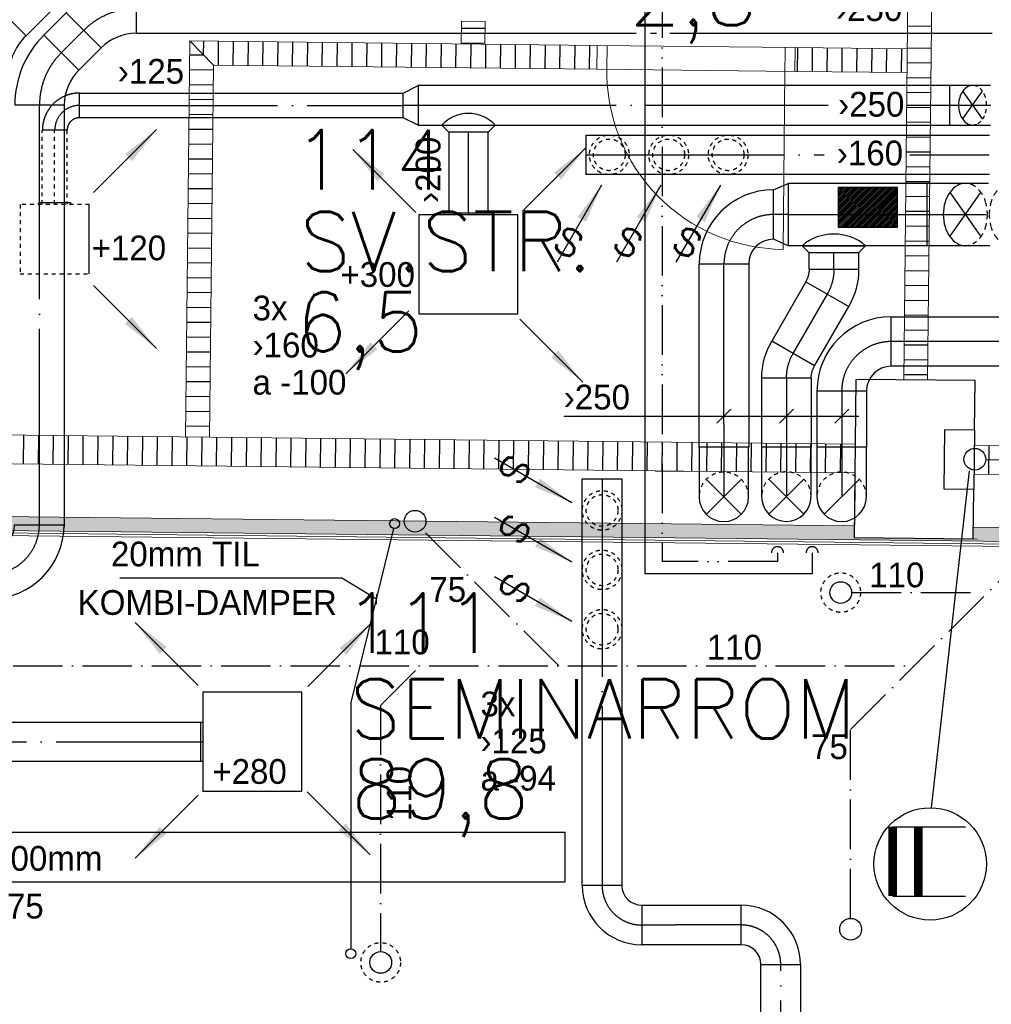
# Model space of a CAD drawing. Header units: millimetres. Extents: x 0 to 84060, y 0 to 52805.
# Tile 45 of 60: x 51407 to 56313, y 39701 to 44675. Entities that reach past the tile are written whole.
import ezdxf
from ezdxf.enums import TextEntityAlignment as Align

# ---------------------------------------------------------------- set-up
doc = ezdxf.new("R2010")
doc.units = ezdxf.units.MM
doc.header["$LTSCALE"] = 50
doc.header["$MEASUREMENT"] = 0
doc.header["$PDMODE"] = 1
for name, pattern in [('2V-CENT', [23, 20, -1.5, 0, -1.5]), ('CENTRUMLINJE', [27, 20, -3, 1, -3]), ('V-GOMD', [0.8, 0.4, -0.4]), ('V-KV', [2, 1, 1]), ('V-SPV', [7, 5, -1, 0, -1]), ('V-VV', [8, 5, -1, 0, -1, 0, -1])]:
    doc.linetypes.add(name, pattern=pattern)
doc.layers.get('0').update_dxf_attribs({"linetype": 'CONTINUOUS'})
for name, color, linetype in [('20601A200D001$0$243-Dører', 7, 'CONTINUOUS'), ('20601A200D001$0$832-Romtekst', 7, 'CONTINUOUS'), ('20601A200D001$0$A12-HEL3', 251, 'CONTINUOUS'), ('20601A200D001$0$A12-HEL4', 251, 'CONTINUOUS'), ('20601A200D001$0$A24-HEL2', 252, 'CONTINUOUS'), ('20601A200D001$0$A24-SKR1', 251, 'CONTINUOUS'), ('V060-', 3, 'CONTINUOUS'), ('V061-', 1, 'CONTINUOUS'), ('V070-', 3, 'CONTINUOUS'), ('V071-', 1, 'CONTINUOUS'), ('V080-', 3, 'CONTINUOUS'), ('V081-', 1, 'CONTINUOUS'), ('V090-', 2, 'CONTINUOUS'), ('V091', 1, 'CONTINUOUS'), ('V091-', 1, 'CONTINUOUS'), ('V110', 1, 'CONTINUOUS'), ('V111', 3, 'CONTINUOUS'), ('xref', 7, 'CENTRUMLINJE')]:
    doc.layers.add(name, color=color, linetype=linetype)
for name, color, linetype, lineweight in [('20601A200D001$0$A2-VEGG', 251, 'CONTINUOUS', 18), ('20601A200D001$0$A2-VEGG-fill', 253, 'CONTINUOUS', 18), ('20601A200D001$0$A24', 251, 'CONTINUOUS', 18), ('20601A200D001$0$A882', 7, 'CONTINUOUS', 18)]:
    doc.layers.add(name, color=color, linetype=linetype, lineweight=lineweight)
doc.styles.add('20601A200D001$0$STANDARD', font='ROMANS.SHX')
doc.styles.add('FISO', font='fiso')
doc.styles.add('ISO', font='ISO')
doc.styles.add('SIMPLEX', font='SIMPLEX')

# ---------------------------------------------------------------- blocks, each defined once
blk = doc.blocks.new('CBOJ45_P', base_point=(16236.061, 22619.837))
at = {"color": 0, "linetype": 'ByBlock'}
blk.add_arc((16235.44, 22621.337, 0.686), 1.5, 270, 315, dxfattribs=at)
blk = doc.blocks.new('KBOJ45_P', base_point=(16236.061, 22619.837))
at = {"color": 0, "linetype": 'ByBlock'}
for p, q in [((16236.147, 22620.63), (16236.854, 22619.923)), ((16235.44, 22619.337, 0.686), (16235.44, 22620.337, 0.686))]:
    blk.add_line(p, q, dxfattribs=at)
for radius in [1, 2]:
    blk.add_arc((16235.44, 22621.337, 0.686), radius, 270, 315, dxfattribs=at)
blk = doc.blocks.new('3BOJ45_P', base_point=(16236.061, 22619.837))
for p in [(16236.501, 22620.276), (16235.44, 22619.837)]:
    blk.add_point(p)
at = {"color": 0, "linetype": 'ByBlock'}
blk.add_blockref('KBOJ45_P', (16236.061, 22619.837), dxfattribs=at)
at = {"color": 1, "linetype": '2V-CENT'}
blk.add_blockref('CBOJ45_P', (16236.061, 22619.837), dxfattribs=at)
at = {"style": 'ISO', "flags": 3}
blk.add_attdef('0', (16236.061, 22619.837), '', height=1, dxfattribs=at)
blk = doc.blocks.new('CBOJ90_NB', base_point=(86107.402, 31352.24))
at = {"color": 0, "linetype": 'ByBlock'}
blk.add_line((86106.402, 31352.24), (86107.402, 31352.24), dxfattribs=at)
blk = doc.blocks.new('CBOJ90_PB', base_point=(86107, 31352))
at = {"color": 0, "linetype": 'ByBlock'}
blk.add_arc((86106, 31353), 1, 270, 360, dxfattribs=at)
blk = doc.blocks.new('KBOJ90_PB', base_point=(86107, 31352))
at = {"color": 0, "linetype": 'ByBlock'}
for p, q in [((86106.5, 31353), (86107.5, 31353)), ((86106, 31352.5), (86106, 31351.5))]:
    blk.add_line(p, q, dxfattribs=at)
for radius in [1.5, 0.5]:
    blk.add_arc((86106, 31353), radius, 270, 360, dxfattribs=at)
blk = doc.blocks.new('3BOJ90_PB', base_point=(86107, 31352))
for p in [(86107, 31353), (86106, 31352)]:
    blk.add_point(p)
at = {"color": 1, "linetype": '2V-CENT'}
blk.add_blockref('CBOJ90_PB', (86107, 31352), dxfattribs=at)
at = {"color": 0, "linetype": 'ByBlock'}
blk.add_blockref('KBOJ90_PB', (86107, 31352), dxfattribs=at)
at = {"style": 'ISO', "flags": 3}
blk.add_attdef('0', (86107, 31352), '', height=1, dxfattribs=at)
blk = doc.blocks.new('CCDIMF_315X250X75', base_point=(3095.5, 30301.1))
at = {"color": 0, "linetype": 'ByBlock'}
blk.add_line((3058, 30301.1), (3133, 30301.1), dxfattribs=at)
blk = doc.blocks.new('KCDIMF_315X250X75', base_point=(3095.5, 30301.1))
at = {"color": 0, "linetype": 'ByBlock'}
for p, q in [((3058, 30143.6), (3058, 30458.6)), ((3058, 30458.6), (3133, 30426.1)), ((3133, 30426.1), (3133, 30176.1)), ((3133, 30176.1), (3058, 30143.6))]:
    blk.add_line(p, q, dxfattribs=at)
blk = doc.blocks.new('3CDIMF_315X250X75', base_point=(3095.5, 30301.1))
for p in [(3058, 30301.1), (3133, 30301.1)]:
    blk.add_point(p)
at = {"color": 0, "linetype": 'ByBlock'}
blk.add_blockref('KCDIMF_315X250X75', (3095.5, 30301.1), dxfattribs=at)
at = {"color": 1, "linetype": '2V-CENT'}
blk.add_blockref('CCDIMF_315X250X75', (3095.5, 30301.1), dxfattribs=at)
at = {"style": 'SIMPLEX', "flags": 3}
blk.add_attdef('0', (3095.5, 30301.1), '', height=1, dxfattribs=at)
blk = doc.blocks.new('CBOJ30_P', base_point=(16231.268, 22619))
at = {"color": 0, "linetype": 'ByBlock'}
blk.add_arc((16231, 22620), 1, 270, 300, dxfattribs=at)
blk = doc.blocks.new('KBOJ30_P', base_point=(16231.268, 22619))
at = {"color": 0, "linetype": 'ByBlock'}
for p, q in [((16231, 22619.5), (16231, 22618.5)), ((16231.25, 22619.567), (16231.75, 22618.701))]:
    blk.add_line(p, q, dxfattribs=at)
for radius in [0.5, 1.5]:
    blk.add_arc((16231, 22620), radius, 270, 300, dxfattribs=at)
blk = doc.blocks.new('3BOJ30_P', base_point=(16231.268, 22619))
for p in [(16231.5, 22619.134), (16231, 22619)]:
    blk.add_point(p)
at = {"color": 0, "linetype": 'ByBlock'}
blk.add_blockref('KBOJ30_P', (16231.268, 22619), dxfattribs=at)
at = {"color": 1, "linetype": '2V-CENT'}
blk.add_blockref('CBOJ30_P', (16231.268, 22619), dxfattribs=at)
at = {"style": 'ISO', "flags": 3}
blk.add_attdef('0', (16231.268, 22619), '', height=1, dxfattribs=at)
blk = doc.blocks.new('K1A', base_point=(16237, 22591.5))
at = {"color": 0, "linetype": 'ByBlock'}
blk.add_line((16237, 22592), (16237, 22591), dxfattribs=at)
blk = doc.blocks.new('21A', base_point=(16237, 22591.5))
blk.add_point((16237, 22591.5))
at = {"color": 0, "linetype": 'ByBlock'}
blk.add_blockref('K1A', (16237, 22591.5), dxfattribs=at)
at = {"style": 'SIMPLEX', "flags": 3}
blk.add_attdef('0', (16237, 22591.5), '', height=1, dxfattribs=at)
blk = doc.blocks.new('V420', base_point=(455, 404.5))
blk.add_line((455, 404.5), (464, 404.5))
blk.add_solid([(455, 404.5), (459, 405), (459, 404)])
blk = doc.blocks.new('V422', base_point=(16230, 22585))
blk.add_blockref('V420', (16230, 22585))
at = {"style": 'SIMPLEX'}
blk.add_text('s', height=4, rotation=90, dxfattribs=at).set_placement((16238, 22585), align=Align.CENTER)
blk = doc.blocks.new('TLCG45', base_point=(6, 5))
at = {"color": 1, "linetype": 'V-GOMD'}
for p, q in [((5.756, 5.346), (6.244, 4.654)), ((5.756, 4.654), (6.244, 5.346))]:
    blk.add_line(p, q, dxfattribs=at)
blk = doc.blocks.new('FLCG90', base_point=(0, 3))
at = {"color": 1, "linetype": 'V-GOMD'}
blk.add_line((-0.346, 2.654), (0.346, 3.346), dxfattribs=at)
blk = doc.blocks.new('TLCG90', base_point=(0, 5))
at = {"color": 1, "linetype": 'V-GOMD'}
for p, q in [((-0.346, 5.346), (0.346, 4.654)), ((-0.346, 4.654), (0.346, 5.346))]:
    blk.add_line(p, q, dxfattribs=at)
blk = doc.blocks.new('V421', base_point=(455.5, 404.5))
at = {"rotation": 180}
blk.add_blockref('V420', (464.5, 404.5), dxfattribs=at)
blk = doc.blocks.new('C3A', base_point=(16246, 22590.5))
at = {"color": 0, "linetype": 'ByBlock'}
blk.add_line((16247, 22590.5), (16246, 22590.5), dxfattribs=at)
blk = doc.blocks.new('K3A', base_point=(16246, 22590.5))
at = {"color": 0, "linetype": 'ByBlock'}
for p, q in [((16246, 22591), (16247, 22591)), ((16247, 22591), (16247, 22590)), ((16247, 22590), (16246, 22590))]:
    blk.add_line(p, q, dxfattribs=at)
blk = doc.blocks.new('33A', base_point=(16246, 22590.5))
blk.add_point((16247, 22590.5))
at = {"color": 0, "linetype": 'ByBlock'}
blk.add_blockref('K3A', (16246, 22590.5), dxfattribs=at)
at = {"color": 1, "linetype": '2V-CENT'}
blk.add_blockref('C3A', (16246, 22590.5), dxfattribs=at)
at = {"style": 'SIMPLEX', "flags": 3}
blk.add_attdef('0', (16246, 22590.5), '', height=1, dxfattribs=at)
blk = doc.blocks.new('VUN')
at = {"color": 0}
blk.add_circle((0, 0), 0.5, dxfattribs=at)
blk = doc.blocks.new('TAK_P', base_point=(16247.5, 22586.5))
for p, q in [((16248, 22587), (16247, 22587)), ((16247, 22587), (16247, 22586)), ((16248, 22586), (16248, 22587)), ((16247, 22586), (16248, 22586))]:
    blk.add_line(p, q)
blk = doc.blocks.new('CCDIMF_200X125X75', base_point=(3095.5, 30301.1))
at = {"color": 0, "linetype": 'ByBlock'}
blk.add_line((3058, 30301.1), (3133, 30301.1), dxfattribs=at)
blk = doc.blocks.new('KCDIMF_200X125X75', base_point=(3095.5, 30301.1))
at = {"color": 0, "linetype": 'ByBlock'}
for p, q in [((3058, 30201.1), (3058, 30401.1)), ((3058, 30401.1), (3133, 30363.6)), ((3133, 30363.6), (3133, 30238.6)), ((3133, 30238.6), (3058, 30201.1))]:
    blk.add_line(p, q, dxfattribs=at)
blk = doc.blocks.new('3CDIMF_200X125X75', base_point=(3095.5, 30301.1))
for p in [(3058, 30301.1), (3133, 30301.1)]:
    blk.add_point(p)
at = {"color": 0, "linetype": 'ByBlock'}
blk.add_blockref('KCDIMF_200X125X75', (3095.5, 30301.1), dxfattribs=at)
at = {"color": 1, "linetype": '2V-CENT'}
blk.add_blockref('CCDIMF_200X125X75', (3095.5, 30301.1), dxfattribs=at)
at = {"style": 'SIMPLEX', "flags": 3}
blk.add_attdef('0', (3095.5, 30301.1), '', height=1, dxfattribs=at)
blk = doc.blocks.new('*X115')
at = {"color": 0}
for p, q in [((55540.4, 43634.5), (55733.4, 43827.5)), ((55540.4, 43643.3), (55724.6, 43827.5)), ((55540.4, 43652.2), (55715.7, 43827.5)), ((55540.4, 43661), (55706.9, 43827.5)), ((55540.4, 43669.8), (55698.1, 43827.5)), ((55540.4, 43678.7), (55689.2, 43827.5)), ((55540.4, 43687.5), (55680.4, 43827.5)), ((55540.4, 43696.4), (55671.5, 43827.5)), ((55540.4, 43705.2), (55662.7, 43827.5)), ((55540.4, 43714), (55653.9, 43827.5)), ((55540.4, 43722.9), (55645, 43827.5)), ((55540.4, 43731.7), (55636.2, 43827.5)), ((55540.4, 43740.6), (55627.3, 43827.5)), ((55540.4, 43749.4), (55618.5, 43827.5)), ((55540.4, 43758.2), (55609.7, 43827.5)), ((55540.4, 43767.1), (55600.8, 43827.5)), ((55540.4, 43775.9), (55592, 43827.5)), ((55540.4, 43784.7), (55583.2, 43827.5)), ((55540.4, 43793.6), (55574.3, 43827.5)), ((55540.4, 43802.4), (55565.5, 43827.5)), ((55540.4, 43811.3), (55556.6, 43827.5)), ((55540.4, 43820.1), (55547.8, 43827.5)), ((55542.3, 43627.5), (55742.3, 43827.5)), ((55551.1, 43627.5), (55751.1, 43827.5)), ((55559.9, 43627.5), (55759.9, 43827.5)), ((55568.8, 43627.5), (55768.8, 43827.5)), ((55577.6, 43627.5), (55777.6, 43827.5)), ((55586.4, 43627.5), (55786.4, 43827.5)), ((55595.3, 43627.5), (55795.3, 43827.5)), ((55604.1, 43627.5), (55804.1, 43827.5)), ((55613, 43627.5), (55813, 43827.5)), ((55621.8, 43627.5), (55821.8, 43827.5)), ((55630.6, 43627.5), (55830.6, 43827.5)), ((55639.5, 43627.5), (55839.5, 43827.5)), ((55648.3, 43627.5), (55840.4, 43819.6)), ((55657.2, 43627.5), (55840.4, 43810.7)), ((55666, 43627.5), (55840.4, 43801.9)), ((55674.8, 43627.5), (55840.4, 43793.1)), ((55683.7, 43627.5), (55840.4, 43784.2)), ((55692.5, 43627.5), (55840.4, 43775.4)), ((55701.4, 43627.5), (55840.4, 43766.5)), ((55710.2, 43627.5), (55840.4, 43757.7)), ((55719, 43627.5), (55840.4, 43748.9)), ((55727.9, 43627.5), (55840.4, 43740)), ((55736.7, 43627.5), (55840.4, 43731.2)), ((55745.5, 43627.5), (55840.4, 43722.4)), ((55754.4, 43627.5), (55840.4, 43713.5)), ((55763.2, 43627.5), (55840.4, 43704.7)), ((55772.1, 43627.5), (55840.4, 43695.8)), ((55780.9, 43627.5), (55840.4, 43687)), ((55789.7, 43627.5), (55840.4, 43678.2)), ((55798.6, 43627.5), (55840.4, 43669.3)), ((55807.4, 43627.5), (55840.4, 43660.5)), ((55816.3, 43627.5), (55840.4, 43651.6)), ((55825.1, 43627.5), (55840.4, 43642.8)), ((55833.9, 43627.5), (55840.4, 43634))]:
    blk.add_line(p, q, dxfattribs=at)
blk = doc.blocks.new('*X163')
at = {"color": 0}
for p, q in [((65873.7, 43635.2), (65875.3, 43780.2)), ((65948.7, 43634.4), (65950.3, 43779.4)), ((66023.7, 43633.5), (66025.3, 43778.5)), ((66098.7, 43632.7), (66100.3, 43777.7)), ((66173.7, 43631.9), (66175.3, 43776.9)), ((66248.7, 43631.1), (66250.3, 43776.1)), ((66323.7, 43630.3), (66325.2, 43775.3)), ((66398.7, 43629.5), (66400.2, 43774.4)), ((66473.7, 43628.6), (66475.2, 43773.6)), ((66548.7, 43627.8), (66550.2, 43772.8)), ((66623.6, 43627), (66625.2, 43772)), ((66698.6, 43626.2), (66700.2, 43771.2)), ((66773.6, 43625.4), (66775.2, 43770.4)), ((66848.6, 43624.5), (66850.2, 43769.5)), ((66923.6, 43623.7), (66925.2, 43768.7)), ((66998.6, 43622.9), (67000.2, 43767.9)), ((67073.6, 43622.1), (67075.2, 43767.1)), ((67148.6, 43621.3), (67150.2, 43766.3)), ((67223.6, 43620.5), (67225.2, 43765.5)), ((67298.6, 43619.6), (67300.2, 43764.6)), ((67373.6, 43618.8), (67375.2, 43763.8)), ((67448.6, 43618), (67450.2, 43763)), ((67523.6, 43617.2), (67525.2, 43762.2)), ((67598.6, 43616.4), (67600.2, 43761.4)), ((67673.6, 43615.6), (67675.2, 43760.5)), ((67748.6, 43614.7), (67750.2, 43759.7)), ((67823.6, 43613.9), (67825.2, 43758.9)), ((67898.6, 43613.1), (67900.2, 43758.1)), ((67973.6, 43612.3), (67975.1, 43757.3)), ((68048.6, 43611.5), (68050.1, 43756.5)), ((68123.6, 43610.6), (68125.1, 43755.6)), ((68198.6, 43609.8), (68200.1, 43754.8)), ((68273.5, 43609), (68275.1, 43754)), ((68348.5, 43608.2), (68350.1, 43753.2)), ((68423.5, 43607.4), (68425.1, 43752.4)), ((68498.5, 43606.6), (68500.1, 43751.5)), ((68573.5, 43605.7), (68575.1, 43750.7)), ((68648.5, 43604.9), (68650.1, 43749.9)), ((68723.5, 43604.1), (68725.1, 43749.1)), ((68798.5, 43603.3), (68800.1, 43748.3)), ((68873.5, 43602.5), (68875.1, 43747.5)), ((68948.5, 43601.6), (68950.1, 43746.6)), ((69023.5, 43600.8), (69025.1, 43745.8)), ((69098.5, 43600), (69100.1, 43745)), ((69173.5, 43599.2), (69175.1, 43744.2)), ((69248.5, 43598.4), (69250.1, 43743.4)), ((69323.5, 43597.6), (69325.1, 43742.5)), ((69398.5, 43596.7), (69400.1, 43741.7)), ((69473.5, 43595.9), (69475.1, 43740.9)), ((69548.5, 43595.1), (69550.1, 43740.1)), ((69623.5, 43594.3), (69625.1, 43739.3)), ((69698.5, 43593.5), (69700, 43738.5)), ((69773.5, 43592.6), (69775, 43737.6)), ((69848.5, 43591.8), (69850, 43736.8)), ((69923.5, 43591), (69925, 43736)), ((69998.4, 43590.2), (70000, 43735.2)), ((70073.4, 43589.4), (70075, 43734.4)), ((70148.4, 43588.6), (70150, 43733.6)), ((70223.4, 43587.7), (70225, 43732.7)), ((70298.4, 43586.9), (70300, 43731.9)), ((70373.4, 43586.1), (70375, 43731.1)), ((70448.4, 43585.3), (70450, 43730.3)), ((70523.4, 43584.5), (70525, 43729.5)), ((70598.4, 43583.7), (70600, 43728.6)), ((70673.4, 43582.8), (70675, 43727.8)), ((70748.4, 43582), (70750, 43727)), ((70823.4, 43581.2), (70825, 43726.2)), ((70898.4, 43580.4), (70900, 43725.4)), ((70973.4, 43579.6), (70975, 43724.6)), ((71048.4, 43578.7), (71050, 43723.7)), ((71123.4, 43577.9), (71125, 43722.9)), ((71198.4, 43577.1), (71200, 43722.1)), ((71273.4, 43576.3), (71275, 43721.3)), ((71348.4, 43575.5), (71349.9, 43720.5)), ((71423.4, 43574.7), (71424.9, 43719.6)), ((71498.4, 43573.8), (71499.9, 43718.8)), ((71573.4, 43573), (71574.9, 43718)), ((71648.3, 43572.2), (71649.9, 43717.2)), ((71723.3, 43571.4), (71724.9, 43716.4)), ((71798.3, 43570.6), (71799.9, 43715.6)), ((71873.3, 43569.7), (71874.9, 43714.7)), ((71948.3, 43568.9), (71949.9, 43713.9)), ((72023.3, 43568.1), (72024.9, 43713.1)), ((72098.3, 43567.3), (72099.9, 43712.3)), ((72173.3, 43566.5), (72174.9, 43711.5)), ((72248.3, 43565.7), (72249.9, 43710.6)), ((72323.3, 43564.8), (72324.9, 43709.8)), ((72398.3, 43564), (72399.9, 43709)), ((72473.3, 43563.2), (72474.9, 43708.2)), ((72548.3, 43562.4), (72549.9, 43707.4)), ((72623.3, 43561.6), (72624.9, 43706.6))]:
    blk.add_line(p, q, dxfattribs=at)
blk = doc.blocks.new('*X164')
at = {"color": 0}
for p, q in [((60174, 43697.3), (60175.6, 43842.3)), ((60249, 43696.5), (60250.6, 43841.5)), ((60324, 43695.7), (60325.6, 43840.7)), ((60399, 43694.9), (60400.6, 43839.9)), ((60474, 43694.1), (60475.6, 43839.1)), ((60549, 43693.3), (60550.6, 43838.2)), ((60624, 43692.4), (60625.6, 43837.4)), ((60699, 43691.6), (60700.6, 43836.6)), ((60774, 43690.8), (60775.6, 43835.8)), ((60849, 43690), (60850.6, 43835)), ((60924, 43689.2), (60925.6, 43834.2)), ((60999, 43688.3), (61000.6, 43833.3)), ((61074, 43687.5), (61075.6, 43832.5)), ((61149, 43686.7), (61150.6, 43831.7)), ((61224, 43685.9), (61225.6, 43830.9)), ((61299, 43685.1), (61300.5, 43830.1)), ((61374, 43684.3), (61375.5, 43829.3)), ((61449, 43683.4), (61450.5, 43828.4)), ((61524, 43682.6), (61525.5, 43827.6)), ((61598.9, 43681.8), (61600.5, 43826.8)), ((61673.9, 43681), (61675.5, 43826)), ((61748.9, 43680.2), (61750.5, 43825.2)), ((61823.9, 43679.4), (61825.5, 43824.3)), ((61898.9, 43678.5), (61900.5, 43823.5)), ((61973.9, 43677.7), (61975.5, 43822.7)), ((62048.9, 43676.9), (62050.5, 43821.9)), ((62123.9, 43676.1), (62125.5, 43821.1)), ((62198.9, 43675.3), (62200.5, 43820.3)), ((62273.9, 43674.4), (62275.5, 43819.4)), ((62348.9, 43673.6), (62350.5, 43818.6)), ((62423.9, 43672.8), (62425.5, 43817.8)), ((62498.9, 43672), (62500.5, 43817)), ((62573.9, 43671.2), (62575.5, 43816.2)), ((62648.9, 43670.4), (62650.5, 43815.3)), ((62723.9, 43669.5), (62725.5, 43814.5)), ((62798.9, 43668.7), (62800.5, 43813.7)), ((62873.9, 43667.9), (62875.5, 43812.9)), ((62948.9, 43667.1), (62950.4, 43812.1)), ((63023.9, 43666.3), (63025.4, 43811.3)), ((63098.9, 43665.4), (63100.4, 43810.4)), ((63173.9, 43664.6), (63175.4, 43809.6)), ((63248.8, 43663.8), (63250.4, 43808.8)), ((63323.8, 43663), (63325.4, 43808)), ((63398.8, 43662.2), (63400.4, 43807.2)), ((63473.8, 43661.4), (63475.4, 43806.3)), ((63548.8, 43660.5), (63550.4, 43805.5)), ((63623.8, 43659.7), (63625.4, 43804.7)), ((63698.8, 43658.9), (63700.4, 43803.9)), ((63773.8, 43658.1), (63775.4, 43803.1)), ((63848.8, 43657.3), (63850.4, 43802.3)), ((63923.8, 43656.4), (63925.4, 43801.4)), ((63998.8, 43655.6), (64000.4, 43800.6)), ((64073.8, 43654.8), (64075.4, 43799.8)), ((64148.8, 43654), (64150.4, 43799)), ((64223.8, 43653.2), (64225.4, 43798.2)), ((64298.8, 43652.4), (64300.4, 43797.4)), ((64373.8, 43651.5), (64375.4, 43796.5)), ((64448.8, 43650.7), (64450.4, 43795.7)), ((64523.8, 43649.9), (64525.4, 43794.9)), ((64598.8, 43649.1), (64600.3, 43794.1)), ((64673.8, 43648.3), (64675.3, 43793.3)), ((64748.8, 43647.5), (64750.3, 43792.4)), ((64823.8, 43646.6), (64825.3, 43791.6)), ((64898.8, 43645.8), (64900.3, 43790.8)), ((64973.7, 43645), (64975.3, 43790)), ((65048.7, 43644.2), (65050.3, 43789.2)), ((65123.7, 43643.4), (65125.3, 43788.4))]:
    blk.add_line(p, q, dxfattribs=at)
blk = doc.blocks.new('*X169')
at = {"color": 0}
for p, q in [((69963, 44608.1), (70083, 44606.8)), ((69962.2, 44533.1), (70082.2, 44531.8)), ((69961.4, 44458.2), (70081.3, 44456.8)), ((69960.5, 44383.2), (70080.5, 44381.8)), ((69959.7, 44308.2), (70079.7, 44306.9)), ((69958.9, 44233.2), (70078.9, 44231.9)), ((69958.1, 44158.2), (70078.1, 44156.9)), ((69957.3, 44083.2), (70077.3, 44081.9)), ((69956.4, 44008.2), (70076.4, 44006.9)), ((69955.6, 43933.2), (70075.6, 43931.9)), ((69954.8, 43858.2), (70074.8, 43856.9)), ((69954, 43783.2), (70074, 43781.9)), ((69953.2, 43708.2), (70073.2, 43706.9)), ((69952.4, 43633.2), (70072.3, 43631.9)), ((69951.5, 43558.2), (70071.5, 43556.9)), ((69950.7, 43483.2), (70070.7, 43481.9)), ((69949.9, 43408.2), (70069.9, 43406.9)), ((69949.1, 43333.2), (70069.1, 43331.9)), ((69948.3, 43258.2), (70068.3, 43256.9)), ((69947.4, 43183.2), (70067.4, 43181.9)), ((69946.6, 43108.2), (70066.6, 43106.9)), ((69945.8, 43033.2), (70065.8, 43031.9)), ((69945, 42958.2), (70065, 42956.9)), ((69944.2, 42883.2), (70064.2, 42881.9))]:
    blk.add_line(p, q, dxfattribs=at)
blk = doc.blocks.new('*X170')
at = {"color": 0}
for p, q in [((67722.8, 45832.6), (67842.8, 45831.3)), ((67709.7, 44632.7), (67829.7, 44631.4)), ((67708.9, 44557.7), (67828.8, 44556.4))]:
    blk.add_line(p, q, dxfattribs=at)
blk = doc.blocks.new('*X171')
at = {"color": 0}
for p, q in [((66338.1, 44497.7), (66407.8, 44496.9)), ((66337.3, 44422.7), (66457.3, 44421.4)), ((66336.5, 44347.7), (66456.5, 44346.4)), ((66335.7, 44272.7), (66455.7, 44271.4)), ((66334.8, 44197.7), (66454.8, 44196.4)), ((66334, 44122.7), (66454, 44121.4)), ((66333.2, 44047.7), (66453.2, 44046.4)), ((66332.4, 43972.7), (66452.4, 43971.4)), ((66331.6, 43897.7), (66451.6, 43896.4)), ((66330.8, 43822.7), (66450.8, 43821.4)), ((66329.9, 43747.7), (66449.9, 43746.4)), ((66329.1, 43672.7), (66449.1, 43671.4)), ((66328.3, 43597.7), (66448.3, 43596.4)), ((66327.5, 43522.7), (66447.5, 43521.4)), ((66326.7, 43447.7), (66446.7, 43446.4)), ((66325.9, 43372.7), (66445.8, 43371.4)), ((66325, 43297.7), (66445, 43296.4)), ((66324.2, 43222.7), (66444.2, 43221.4)), ((66323.4, 43147.7), (66443.4, 43146.4)), ((66322.6, 43072.8), (66442.6, 43071.4)), ((66321.8, 42997.8), (66441.8, 42996.4)), ((66320.9, 42922.8), (66440.9, 42921.5)), ((66320.1, 42847.8), (66440.1, 42846.5)), ((66319.3, 42772.8), (66439.3, 42771.5)), ((66318.5, 42697.8), (66438.5, 42696.5)), ((66317.7, 42622.8), (66437.7, 42621.5))]:
    blk.add_line(p, q, dxfattribs=at)
blk = doc.blocks.new('*X203')
at = {"color": 0}
for p, q in [((69407.4, 44413.8), (69408.7, 44533.8)), ((69482.4, 44413), (69483.7, 44533)), ((69557.4, 44412.2), (69558.7, 44532.2)), ((69632.4, 44411.4), (69633.7, 44531.4)), ((69707.4, 44410.6), (69708.7, 44530.6)), ((69782.4, 44409.7), (69783.7, 44529.7)), ((69857.4, 44408.9), (69858.7, 44528.9)), ((69932.4, 44408.1), (69933.7, 44528.1))]:
    blk.add_line(p, q, dxfattribs=at)
blk = doc.blocks.new('*X204')
at = {"color": 0}
for p, q in [((66408.1, 44496.5), (66408.9, 44566.6)), ((66482.6, 44445.7), (66483.9, 44565.7)), ((66557.6, 44444.9), (66558.9, 44564.9)), ((66632.6, 44444.1), (66633.9, 44564.1)), ((66707.6, 44443.3), (66708.9, 44563.3)), ((66782.6, 44442.5), (66783.9, 44562.5)), ((66857.5, 44441.6), (66858.9, 44561.6)), ((66932.5, 44440.8), (66933.9, 44560.8)), ((67007.5, 44440), (67008.8, 44560)), ((67082.5, 44439.2), (67083.8, 44559.2)), ((67157.5, 44438.4), (67158.8, 44558.4)), ((67232.5, 44437.6), (67233.8, 44557.6)), ((67307.5, 44436.7), (67308.8, 44556.7)), ((67382.5, 44435.9), (67383.8, 44555.9)), ((67457.5, 44435.1), (67458.8, 44555.1)), ((67532.5, 44434.3), (67533.8, 44554.3)), ((67607.5, 44433.5), (67608.8, 44553.5)), ((67682.5, 44432.7), (67683.8, 44552.6)), ((67757.5, 44431.8), (67758.8, 44551.8)), ((67832.5, 44431), (67833.8, 44551)), ((67907.5, 44430.2), (67908.8, 44550.2)), ((67982.5, 44429.4), (67983.8, 44549.4)), ((68057.5, 44428.6), (68058.8, 44548.6)), ((68132.5, 44427.7), (68133.8, 44547.7)), ((68207.5, 44426.9), (68208.8, 44546.9)), ((68282.5, 44426.1), (68283.8, 44546.1)), ((68357.5, 44425.3), (68358.8, 44545.3))]:
    blk.add_line(p, q, dxfattribs=at)
blk = doc.blocks.new('20601A200D001')
at = {"layer": '20601A200D001$0$A2-VEGG-fill'}
blk.add_hatch(color=256, dxfattribs=at).paths.add_polyline_path([(161062.86903, 41966.80953), (161063.63246, 42036.80537), (154213.9308, 42111.51422), (154213.27644, 42051.51735), (153613.31203, 42058.06093), (153613.9664, 42118.05795), (148491.82564, 42173.92451), (148458.4226, 42104.28467), (156447.92541, 42017.14415)], flags=0)
at = {"layer": '20601A200D001$0$243-Dører', "linetype": 'Continuous', "lineweight": 0, "ltscale": 1000}
for points in [[(153881.51562, 44642.78906), (153893.51562, 45742.72266)], [(154013.5, 45741.41406), (154001.51562, 44641.48047)], [(152313.625, 44544.88281), (153313.57812, 44533.97656)], [(152362.32812, 44424.34375), (152363.625, 44544.33594)], [(153262, 44389.53125), (153263.57812, 44534.52344)], [(153312.26562, 44413.98438), (152312.32812, 44424.89062)], [(153262.26562, 44414.53125), (153252.45312, 43514.58203)]]:
    blk.add_lwpolyline(points, dxfattribs=at)
at = {"layer": '20601A200D001$0$243-Dører', "color": 7, "linetype": 'Continuous', "lineweight": 0, "ltscale": 1000}
blk.add_arc((153262.26666, 44414.52067), 899.99214, 179.37462521, 269.37523337, dxfattribs=at)
at = {"layer": '20601A200D001$0$A12-HEL3'}
blk.add_line((154219.27471, 42601.48464), (154216.00293, 42301.50248), dxfattribs=at)
at = {"layer": '20601A200D001$0$A12-HEL4'}
for p, q in [((153613.31212, 42058.06093), (153622.03689, 42858.01335)), ((154222.00121, 42851.46977), (153622.03689, 42858.01335)), ((154219.27471, 42601.48464), (154222.00121, 42851.46977)), ((154066.01185, 42303.13837), (154069.28364, 42603.12053)), ((154219.27471, 42601.48464), (154069.28364, 42603.12053)), ((154216.00293, 42301.50248), (154066.01185, 42303.13837)), ((154213.27644, 42051.51735), (154216.00293, 42301.50248)), ((154213.27644, 42051.51735), (153613.31212, 42058.06093))]:
    blk.add_line(p, q, dxfattribs=at)
at = {"layer": '20601A200D001$0$A2-VEGG'}
for p, q in [((161062.86903, 41966.80953), (148458.4226, 42104.28467)), ((161062.72725, 41953.8103), (148598.95972, 42089.75107))]:
    blk.add_line(p, q, dxfattribs=at)
at = {"layer": '20601A200D001$0$A24'}
for p, q in [((153613.9664, 42118.05795), (148652.90925, 42172.16759)), ((161063.63246, 42036.80537), (154213.9308, 42111.51422)), ((148607.09936, 42076.66152), (161062.58547, 41940.81108))]:
    blk.add_line(p, q, dxfattribs=at)
at = {"layer": '20601A200D001$0$A24-HEL2', "color": 7, "linetype": 'Continuous', "lineweight": 0, "ltscale": 1000}
for points in [[(151628.20312, 44667.36719), (151626.95312, 44552.37109)], [(151628.20312, 44667.36719), (151748.20312, 44666.05859)], [(151748.20312, 44666.05859), (151746.9375, 44551.0625)], [(153862.01562, 42855.39453), (153881.51562, 44642.78906)], [(153881.51562, 44642.78906), (154001.51562, 44641.48047)], [(153982.01562, 42854.08594), (154001.51562, 44641.48047)], [(150235.21875, 42567.43359), (150257.03125, 44567.3125)], [(152313.625, 44544.88281), (150257.03125, 44567.3125)], [(152312.32812, 44424.89062), (152313.625, 44544.88281)], [(153312.26562, 44413.98438), (153313.57812, 44533.97656)], [(153880.26562, 44527.79688), (153313.57812, 44533.97656)], [(150355.21875, 42566.125), (150375.71875, 44446.01172)], [(152312.32812, 44424.89062), (150375.71875, 44446.01172)], [(153878.95312, 44407.80469), (153312.26562, 44413.98438)], [(153618.46875, 42530.53125), (148186.4375, 42589.77734)], [(161068.01562, 42449.28516), (154218.42188, 42523.98828)], [(152606.9375, 42396.55469), (148278.03125, 42443.76953)], [(153616.89062, 42385.54297), (152751.9375, 42394.97656)], [(161066.4375, 42304.29297), (154216.84375, 42378.99609)]]:
    blk.add_lwpolyline(points, dxfattribs=at)
at = {"layer": '20601A200D001$0$A24-SKR1'}
for p, q in [((150375.71581, 44446.01205), (150257.03166, 44567.31363)), ((152606.94389, 42396.55647), (152751.93526, 42394.97511))]:
    blk.add_line(p, q, dxfattribs=at)
at = {"layer": '20601A200D001$0$A882'}
for p, q in [((153616.03855, 42308.04612), (153613.31203, 42058.06093)), ((154213.27644, 42051.51735), (154216.00293, 42301.50248)), ((153632.04882, 42057.85368), (154232.01322, 42051.3101))]:
    blk.add_line(p, q, dxfattribs=at)
at = {"layer": '20601A200D001$0$A24-SKR1'}
for name, p in [('*X170', (83918.15156, 0)), ('*X204', (83918.15156, 0)), ('*X169', (83918.15156, 0)), ('*X203', (83918.15156, 0)), ('*X171', (83918.15156, 0)), ('*X164', (88418.15156, -1257.00236)), ('*X163', (88418.15156, -1257.00236))]:
    blk.add_blockref(name, p, dxfattribs=at)
at = {"layer": '20601A200D001$0$832-Romtekst', "color": 7, "linetype": 'Continuous', "style": '20601A200D001$0$STANDARD'}
for s, p in [('2,8', (152477.97319, 44646.47451)), ('114', (150780.11013, 43817.84226)), ('SV.STR.', (150812.01638, 43404.03367)), ('6,5', (150794.40701, 42997.95799)), ('111', (151036.33945, 41477.2008)), ('SEMINARROM', (151064.4332, 41043.48048)), ('89,8', (151070.85507, 40639.04259))]:
    blk.add_text(s, height=300, dxfattribs=at).set_placement(p)

msp = doc.modelspace()

# ---------------------------------------------------------------- linework, layer by layer
at = {"layer": 'V060-'}
for p, q in [((51211.4, 44821), (51438.5, 44593.8)), ((56101.8, 44342.6), (56101.8, 44142.6)), ((53537.7, 44142.6), (53808.4, 44142.6)), ((53573.1, 44107.3), (53537.7, 44142.6)), ((53773.1, 44107.3), (53808.4, 44142.6)), ((53773.1, 44107.3), (53573.1, 44107.3)), ((55988.4, 43848.3), (55988.4, 43533.3)), ((55393.5, 43497.7), (55358.2, 43533)), ((55358.2, 43533), (55678.9, 43533)), ((55643.5, 43497.7), (55678.9, 43533)), ((55643.5, 43497.7), (55393.5, 43497.7))]:
    msp.add_line(p, q, dxfattribs=at)
at = {"layer": 'V060-', "linetype": 'Continuous'}
for p, q in [((51659.4, 44814.6), (51438.5, 44593.8)), ((51528.2, 44596.5), (51641.2, 44709.4)), ((51996.5, 44607), (54520.7, 44607)), ((54592.5, 44607), (54623.3, 44607)), ((54690, 44607), (56318.3, 44607)), ((51817.9, 44532.6), (51705, 44419.7)), ((56309.6, 44342.6), (53418.9, 44342.6)), ((51709.1, 44304.5), (53343, 44304.5)), ((51631.8, 44242.9), (51631.8, 42112.5)), ((53343, 44179.5), (51709.1, 44179.5)), ((53418.9, 44142.6), (56309.6, 44142.6)), ((53573.1, 44107.3), (53573.1, 43700.3)), ((53773.1, 43700.3), (53773.1, 44107.3)), ((54268.6, 44092.2), (56304.1, 44092.2)), ((56304.1, 43892.2), (54268.6, 43892.2)), ((55288.3, 43848.3), (56299, 43848.3)), ((56305.8, 43533.3), (55288.3, 43533.3)), ((55393.5, 43413.9), (55393.5, 43497.7)), ((55643.5, 43497.7), (55643.5, 43413.9)), ((54838.3, 42631.6), (54838.3, 43440.6)), ((55088.3, 43440.6), (55088.3, 42631.6)), ((55377.3, 43351.4), (55204.3, 43051.8)), ((55420.8, 42926.8), (55593.8, 43226.4)), ((55808, 43174), (56384, 43174)), ((56386.4, 42924), (55808, 42924)), ((55154.2, 42516.3), (55154.2, 42864.2)), ((55404.2, 42864.2), (55404.2, 42516.3)), ((55433.6, 42515.5), (55433.6, 42799.5)), ((55683.6, 42799.5), (55683.6, 42515.5)), ((54838.3, 42515.5), (54838.3, 42631.6)), ((55088.3, 42631.6), (55088.3, 42515.5)), ((54248, 40301.7), (54248, 42355.9)), ((54448, 42355.9), (54448, 40301.7)), ((49290.6, 41127.2), (52321.3, 41127.2)), ((52321.3, 40927.2), (49290.6, 40927.2)), ((54549, 40202.1), (54720, 40202.1)), ((54720, 40202), (55050, 40202)), ((54720, 40002.1), (54549, 40002.1)), ((55050, 40002), (54720, 40002)), ((55150, 38719.8), (55150, 39902)), ((55350, 39902), (55350, 38719.8))]:
    msp.add_line(p, q, dxfattribs=at)
at = {"layer": 'V060-', "color": 1, "linetype": '2V-CENT'}
for p, q in [((51616.6, 44508.1), (51729.5, 44621)), ((51506.8, 42112.5), (51506.8, 44242.9)), ((51709.1, 44242), (53343, 44242)), ((53418.9, 44242.6), (55488.9, 44242.6)), ((55888.6, 44242.6), (56311, 44242.6)), ((53673.1, 43700.3), (53673.1, 44107.3)), ((54268.6, 43992.2), (55468.9, 43992.2)), ((55901.9, 43992.2), (56302.4, 43992.2)), ((55288.3, 43690.8), (56298.5, 43690.8)), ((55518.5, 43413.9), (55518.5, 43497.7)), ((54963.3, 42631.6), (54963.3, 43440.6)), ((55312.5, 42989.3), (55485.5, 43288.9)), ((56729, 43049), (55808, 43049)), ((55279.2, 42864.2), (55279.2, 42516.3)), ((55558.6, 42799.5), (55558.6, 42515.5)), ((54963.3, 42631.6), (54963.3, 42515.5)), ((54348, 42355.9), (54348, 40301.7)), ((49290.6, 41027.2), (52321.3, 41027.2)), ((54549, 40102.1), (54720, 40102.1)), ((55050, 40102), (54720, 40102)), ((55250, 38719.8), (55250, 39902))]:
    msp.add_line(p, q, dxfattribs=at)
at = {"layer": 'V060-', "linetype": 'V-GOMD'}
for p, q in [((51520.5, 43742.8), (51520.5, 44117)), ((51645.5, 44117), (51645.5, 43742.8))]:
    msp.add_line(p, q, dxfattribs=at)
at = {"layer": 'V060-', "color": 1, "linetype": 'V-GOMD'}
msp.add_line((51583, 43742.8), (51583, 44117), dxfattribs=at)
at = {"layer": 'V060-', "color": 3, "linetype": 'ByBlock'}
for p, q in [((55087.6, 42514.7), (54837.6, 42514.7)), ((54837.6, 42514.7), (54837.6, 42264.7)), ((55087.6, 42264.7), (55087.6, 42514.7)), ((55403.5, 42515.5), (55153.5, 42515.5)), ((55153.5, 42515.5), (55153.5, 42265.5)), ((55403.5, 42265.5), (55403.5, 42515.5)), ((55682.9, 42514.7), (55432.9, 42514.7)), ((55432.9, 42514.7), (55432.9, 42264.7)), ((55682.9, 42264.7), (55682.9, 42514.7))]:
    msp.add_line(p, q, dxfattribs=at)
at = {"layer": 'V060-', "color": 3, "linetype": 'Continuous'}
msp.add_lwpolyline([(56219, 44342.6, 0.133256), (56193.3, 44335.7, 0.106756), (56169, 44313.3, 0.082828), (56154, 44282.3, 0.071352), (56148.3, 44242.6, 0.071352), (56154, 44203, 0.082828), (56169, 44171.9, 0.106756), (56193.3, 44149.6, 0.133256), (56219, 44142.6, 0.133256)], format="xyb", dxfattribs=at)
at = {"layer": 'V060-', "color": 3, "linetype": 'V-GOMD'}
for points in [[(56219, 44142.6, 0.133256), (56244.7, 44149.6, 0.106756), (56269, 44171.9, 0.082828), (56284, 44203, 0.071352), (56289.7, 44242.6, 0.071352), (56284, 44282.3, 0.082828), (56269, 44313.3, 0.106756), (56243, 44337.2, 0.15525), (56219, 44342.6, 0.133256)], [(56182.4, 43533.3, 0.133256), (56222.9, 43544.3, 0.106756), (56261.2, 43579.4, 0.082828), (56284.9, 43628.4, 0.071352), (56293.8, 43690.8, 0.071352), (56284.9, 43753.2, 0.082828), (56261.2, 43802.2, 0.106756), (56220.2, 43839.8, 0.15525), (56182.4, 43848.3, 0.133256)]]:
    msp.add_lwpolyline(points, format="xyb", dxfattribs=at)
at = {"layer": 'V060-'}
msp.add_lwpolyline([(55540.4, 43627.5), (55840.4, 43627.5), (55840.4, 43827.5), (55540.4, 43827.5)], close=True, dxfattribs=at)
at = {"layer": 'V060-', "color": 3, "linetype": 'ByBlock'}
msp.add_lwpolyline([(56182.4, 43848.3, 0.133256), (56142, 43837.3, 0.106756), (56103.7, 43802.2, 0.082828), (56080, 43753.2, 0.071352), (56071.1, 43690.8, 0.071352), (56080, 43628.4, 0.082828), (56103.7, 43579.4, 0.106756), (56142, 43544.3, 0.133256), (56182.4, 43533.3, 0.133256)], format="xyb", dxfattribs=at)
at = {"layer": 'V060-', "color": 1, "linetype": 'V-GOMD'}
msp.add_lwpolyline([(56414.5, 43848.3, 0.133256), (56374.1, 43837.3, 0.106756), (56335.8, 43802.2, 0.082828), (56312.1, 43753.2, 0.071352), (56303.1, 43690.8, 0.071352), (56312.1, 43628.4, 0.082828), (56335.8, 43579.4, 0.106756), (56374.1, 43544.3, 0.133256), (56414.5, 43533.3, 0.133256)], format="xyb", dxfattribs=at)
at = {"layer": 'V060-', "linetype": 'V-GOMD'}
for centre in [(54384.3, 43992.2), (54684.3, 43992.2), (54984.3, 43992.2), (54348, 42195.8, -315), (54348, 41895.8, -315), (54348, 41595.8, -315)]:
    msp.add_circle(centre, 80, dxfattribs=at)
at = {"layer": 'V060-'}
for centre, radius, start, end in [((53673.1, 44017.3), 184.5, 42.8075, 137.1925), ((55518.5, 43345.2), 247, 49.521, 130.479)]:
    msp.add_arc(centre, radius, start, end, dxfattribs=at)
at = {"layer": 'V060-', "color": 3, "linetype": 'V-GOMD'}
for centre in [(54962.6, 42264.7), (55278.5, 42265.5), (55557.9, 42264.7)]:
    msp.add_arc(centre, 125, 359.9999, 539.9999, dxfattribs=at)
at = {"layer": 'V060-', "color": 3, "linetype": 'ByBlock'}
for centre in [(54962.6, 42264.7), (55278.5, 42265.5), (55557.9, 42264.7)]:
    msp.add_arc(centre, 125, 179.9999, 359.9999, dxfattribs=at)
at = {"layer": 'V061-', "color": 1}
for p, q in [((54928, 42636.4), (54998.7, 42707.1)), ((55243.8, 42636.4), (55314.5, 42707.1)), ((55523.3, 42636.4), (55594, 42707.1)), ((54154.3, 42671.8), (55643.8, 42671.8))]:
    msp.add_line(p, q, dxfattribs=at)
at = {"layer": 'V070-', "linetype": 'V-GOMD'}
for p, q in [((51408.3, 43741.9), (51408.3, 43391.9)), ((51758.3, 43741.9), (51408.3, 43741.9)), ((51408.3, 43391.9), (51758.3, 43391.9))]:
    msp.add_line(p, q, dxfattribs=at)
at = {"layer": 'V070-'}
msp.add_line((51758.3, 43391.9), (51758.3, 43741.9), dxfattribs=at)
at = {"layer": 'V070-', "linetype": 'V-GOMD'}
for centre in [(54384.3, 43992.2), (54684.3, 43992.2), (54984.3, 43992.2), (54348, 42195.8, -315), (54348, 41895.8, -315), (54348, 41595.8, -315)]:
    msp.add_circle(centre, 100, dxfattribs=at)
at = {"layer": 'V080-', "linetype": 'V-VV'}
for p, q in [((54651.5, 45633.4), (54651.5, 41938.2)), ((55233.9, 41982.4), (55233.9, 41938.2)), ((55233.9, 41938.2), (54651.5, 41938.2))]:
    msp.add_line(p, q, dxfattribs=at)
at = {"layer": 'V080-', "linetype": 'V-KV'}
for p, q in [((54563.7, 45535.6), (54563.7, 41876.3)), ((53293.8, 42105.1), (53078.9, 41226.3)), ((55408.9, 41982.1), (55408.9, 41876.3)), ((55408.9, 41876.3), (54563.7, 41876.3)), ((53078.9, 41226.3), (53078.9, 39982.1))]:
    msp.add_line(p, q, dxfattribs=at)
at = {"layer": 'V080-', "color": 1, "linetype": 'V-VV'}
for centre in [(55233.9, 41982.5), (55408.8, 41982.5)]:
    msp.add_arc(centre, 30.3, 359.7984, 540.2016, dxfattribs=at)
at = {"layer": 'V081-'}
for p, q in [((53033.7, 41853.4), (51912.8, 41853.4)), ((53209.4, 41748.1), (53033.7, 41853.4)), ((53209, 41723.1), (53209.8, 41773.1))]:
    msp.add_line(p, q, dxfattribs=at)
at = {"layer": 'V090-', "linetype": 'V-SPV'}
for p, q in [((55603.1, 41089.2), (56960.2, 42446.2)), ((56285.6, 42453.7), (63196.2, 42377.8)), ((54128.6, 41410.9), (53439.4, 42100.1)), ((55608, 41781), (56294.9, 41781)), ((51023.2, 41410.9), (55924.9, 41410.9)), ((53229.1, 41210.9), (53429.1, 41410.9)), ((53229.5, 41211.4), (53229.5, 39968.1)), ((55603.1, 40135.1), (55603.1, 41089.2))]:
    msp.add_line(p, q, dxfattribs=at)
at = {"layer": 'V090-', "color": 1, "linetype": 'V-GOMD'}
for centre in [(55553, 41781), (53229.8, 39912.7)]:
    msp.add_circle(centre, 100, dxfattribs=at)
at = {"layer": 'V091'}
msp.add_line((56011.4, 40694.2), (56203.5, 42395.9), dxfattribs=at)
at = {"layer": 'V091', "color": 3}
for p, q in [((55816.4, 40598.1), (56183.2, 40598.1)), ((55816.4, 40247.6), (56183.2, 40247.6))]:
    msp.add_line(p, q, dxfattribs=at)
at = {"layer": 'V091'}
msp.add_circle((56004.8, 40410.3), 283.8, dxfattribs=at)
at = {"layer": 'V110'}
msp.add_lwpolyline([(50561.1, 40319.4), (54161.1, 40319.4), (54161.1, 40569.4), (50561.1, 40569.4)], close=True, dxfattribs=at)

# ---------------------------------------------------------------- block references
at = {"layer": 'V060-', "linetype": 'Continuous'}
for name, p, xscale, yscale, zscale, rotation in [('3BOJ45_P', (51188.8, 44566.8, -216.2), 315.0000000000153, 315.0000000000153, 315.0000000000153, 225), ('3BOJ45_P', (51840.2, 44731), 250, 250, 250, 180), ('3BOJ45_P', (51506.8, 44398.3, -171.6), 250.0000000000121, 250.0000000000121, 250.0000000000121, 225), ('21A', (54268, 43992), 200, 200, 200, 180), ('3BOJ90_PB', (54963.3, 43690.6), 250, 250, 250, 180), ('3BOJ30_P', (55518.5, 43346.9), -250.0000000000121, 250.0000000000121, 250.0000000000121, 90), ('3BOJ90_PB', (55558, 43049.1), 250, 250, 250, 180), ('3BOJ30_P', (55279.2, 42931.1), -250.0000000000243, 250.0000000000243, 250.0000000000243, 270), ('21A', (54348, 42355.3), 200.0000000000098, 200.0000000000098, 200.0000000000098, 90), ('3BOJ90_PB', (54348, 40101.7), 200, 200, 200, 270), ('3BOJ90_PB', (55250, 40102), 200, 200, 200, 90)]:
    msp.add_blockref(name, p, dxfattribs=dict(at, xscale=xscale, yscale=yscale, zscale=zscale, rotation=rotation))
at = {"layer": 'V060-', "linetype": 'Continuous', "rotation": 180}
for name, p in [('3CDIMF_200X125X75', (53381, 44242)), ('3CDIMF_315X250X75', (55250.8, 43690.6))]:
    msp.add_blockref(name, p, dxfattribs=at)
at = {"layer": 'V060-', "linetype": 'V-GOMD', "xscale": 125, "yscale": 125, "zscale": 125, "rotation": 180}
msp.add_blockref('3BOJ90_PB', (51583.9, 44242), dxfattribs=at)
at = {"layer": 'V060-'}
for name, p, xscale, yscale, zscale in [('TLCG45', (56219, 44242.6), 200, 200, 200), ('TLCG45', (56182.4, 43690.8), 315, 315, 315), ('TLCG90', (54962.6, 42264.7), 250, 250, 250), ('TLCG90', (55278.5, 42265.5), 250, 250, 250), ('FLCG90', (55557.9, 42264.7), 250, 250, 250)]:
    msp.add_blockref(name, p, dxfattribs=dict(at, xscale=xscale, yscale=yscale, zscale=zscale))
msp.add_blockref('*X115', (0, 0), dxfattribs=at)
at = {"layer": 'V060-', "color": 1, "linetype": '2V-CENT', "xscale": 250, "yscale": 250, "zscale": 250, "rotation": 270}
for p in [(54962.6, 42264.7), (55278.5, 42265.5), (55557.9, 42264.7)]:
    msp.add_blockref('CBOJ90_NB', p, dxfattribs=at)
at = {"layer": 'V060-', "linetype": 'Continuous', "xscale": 250, "yscale": 250, "zscale": 250}
msp.add_blockref('3BOJ90_PB', (51506, 41874), dxfattribs=at)
at = {"layer": 'V070-'}
for name, p, xscale, yscale, zscale, rotation in [('V421', (51779.2, 43801.4), 50, 50, 50, 45.00000000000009), ('V421', (53406.9, 43701.5), -50, 50, 50, 314.9999999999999), ('V421', (53946.3, 43708.5), 50, 50, 50, 45.00000000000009), ('V422', (54345.2, 43839.1), 50, 50, 50, 240), ('V422', (54645.2, 43839.1), 50, 50, 50, 240), ('V422', (54945.2, 43839.1), 50, 50, 50, 240), ('TAK_P', (53673.1, 43439.4), 500, 500, 500, 90), ('V421', (51779.2, 43332.3), -50, 50, 50, 134.9999999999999), ('V421', (53371.8, 43204.4), 50, 50, 50, 225), ('V421', (53932.2, 43162.3), -50, 50, 50, 134.9999999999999), ('V422', (54194.9, 42235, -315), 50, 50, 50, 150), ('V422', (54194.9, 41935, -315), 50, 50, 50, 150), ('V422', (54194.9, 41635, -315), 50, 50, 50, 150), ('V421', (52308.6, 41311.4), -50, 50, 50, 315), ('V421', (52862.4, 41307.1), 50, 50, 50, 45), ('TAK_P', (52581.3, 41027.2), 500, 500, 500, 180), ('V421', (52858.1, 40774.6), -50, 50, 50, 134.9999999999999), ('V421', (52308.6, 40757.3), 50, 50, 50, 225.0000000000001)]:
    msp.add_blockref(name, p, dxfattribs=dict(at, xscale=xscale, yscale=yscale, zscale=zscale, rotation=rotation))
at = {"layer": 'V070-', "linetype": 'V-GOMD', "xscale": 10, "yscale": 160, "zscale": 10, "rotation": 90}
msp.add_blockref('33A', (51583.3, 43741.9), dxfattribs=at)
at = {"layer": 'V070-', "linetype": 'Continuous', "xscale": 10, "zscale": 10}
for p, yscale, rotation in [((53673.1, 43689.4), 250, 90), ((52331.3, 41027.2), 200, 180)]:
    msp.add_blockref('33A', p, dxfattribs=dict(at, yscale=yscale, rotation=rotation))
at = {"layer": 'V080-', "color": 1, "xscale": 50, "yscale": 50, "zscale": 50}
for p in [(53299.8, 42129.4), (53078.9, 39957.1)]:
    msp.add_blockref('VUN', p, dxfattribs=at)
at = {"layer": 'V090-', "color": 1, "xscale": 110, "yscale": 110, "zscale": 110}
for p in [(56230.6, 42454.3), (53403.3, 42141.3), (55553, 41781), (55603.1, 40080.1), (53229.8, 39912.7)]:
    msp.add_blockref('VUN', p, dxfattribs=at)
at = {"layer": 'xref'}
msp.add_blockref('20601A200D001', (-97990.7, 0), dxfattribs=at)

# ---------------------------------------------------------------- texts
at = {"layer": 'V061-', "color": 1, "style": 'FISO'}
for s, p in [('›250', (55529.6, 44668.2)), ('›125', (51902.5, 44351.7)), ('›250', (55540.1, 44185.2)), ('›160', (55533.5, 43938.8)), ('›250', (54154.3, 42706))]:
    msp.add_text(s, height=125, dxfattribs=at).set_placement(p)
msp.add_text('›200', height=125, rotation=90, dxfattribs=at).set_placement((53531.5, 43749.1))
at = {"layer": 'V071-', "color": 1, "style": 'FISO'}
for s, p in [('+120', (51769.7, 43459.5)), ('+300', (53026.3, 43325.3)), ('3x', (52582.8, 43156.1)), ('›160', (52582.8, 42968.6)), ('a -100', (52582.8, 42781.1)), ('3x', (53733.9, 41156)), ('›125', (53733.9, 40968.5)), ('+280', (52379.1, 40814.8)), ('a -94', (53733.9, 40781))]:
    msp.add_text(s, height=125, dxfattribs=at).set_placement(p)
at = {"layer": 'V081-', "color": 1, "style": 'FISO'}
for s, p in [('20mm TIL', (52619.7, 41913.4)), ('KOMBI-DAMPER', (53008.7, 41668.4))]:
    msp.add_text(s, height=125, dxfattribs=at).set_placement(p, align=Align.RIGHT)
at = {"layer": 'V091', "color": 3, "style": 'FISO'}
msp.add_text('II', height=350, dxfattribs=at).set_placement((55750, 40248.1))
at = {"layer": 'V091-', "color": 1, "style": 'FISO'}
for s, p in [('110', (55696.7, 41807.5)), ('75', (53475.4, 41734.1)), ('110', (53198.4, 41468.9)), ('110', (54877, 41442.7)), ('75', (55403.3, 40939.8)), ('75', (51342.1, 40134.5))]:
    msp.add_text(s, height=125, dxfattribs=at).set_placement(p)
msp.add_text('110', height=125, rotation=90, dxfattribs=at).set_placement((53384.9, 40626.7))
at = {"layer": 'V111', "color": 1, "style": 'FISO'}
msp.add_text('L=3600mm', height=125, dxfattribs=at).set_placement((50983.7, 40375.9))

doc.saveas('drawing.dxf')
